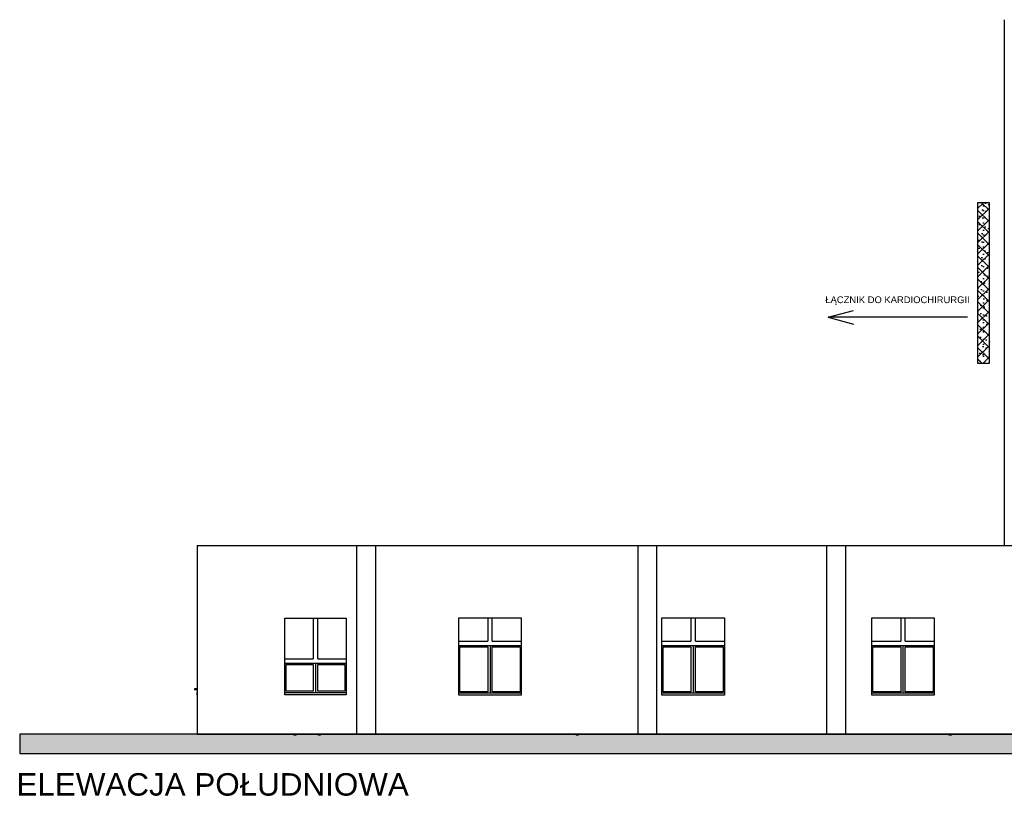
# Model space of a CAD drawing. Header units: millimetres. Extents: x -175445 to -20415, y -559200 to 231527.
# Tile 7 of 256: x -136607 to -114693, y -437880 to -420532. Entities that reach past the tile are written whole.
import ezdxf

# ---------------------------------------------------------------- set-up
doc = ezdxf.new("R2010")
doc.units = ezdxf.units.MM
doc.header["$MEASUREMENT"] = 0
for name, color, linetype in [('Linia', 7, 'Continuous'), ('Polilinia', 7, 'Continuous'), ('Tekst', 7, 'Continuous'), ('Wypełnienie', 7, 'Continuous')]:
    doc.layers.add(name, color=color, linetype=linetype)
doc.styles.add('Times new roman', font='txt')

msp = doc.modelspace()

# ---------------------------------------------------------------- hatches: boundary and pattern name
at = {"layer": 'Wypełnienie', "linetype": 'Continuous'}
h = msp.add_hatch(dxfattribs=at)
h.set_pattern_fill('Płytki_okładzinowe', color=256, style=0, pattern_type=2)
h.set_pattern_definition([(45, (-304570.13, -451097.39), (-127.27922, 127.27922), []), (135, (-304570.13, -451097.39), (127.27922, 127.27922), []), (90, (-304697.41, -450970.11), (-162, 0), [0, -108, 0, -162]), (155, (-304570.13, -450842.83), (68.46416, 146.82186), [0, -79.2, 0, -136.8])])
h.paths.add_polyline_path([(-115025.878, -424604.242), (-115287.162, -424604.242), (-115287.162, -428175.122), (-115025.878, -428175.122)])
msp.add_hatch(color=256, dxfattribs=at).paths.add_polyline_path([(-81370.094, -436432.102), (-136606.922, -436432.102), (-136606.922, -436860.399), (-81370.094, -436860.399)])

# ---------------------------------------------------------------- linework, layer by layer
at = {"layer": 'Linia'}
for p, q in [((-114693.385, -420532.102), (-114693.385, -424432.102)), ((-114693.385, -424432.102), (-114693.385, -428332.102)), ((-114693.385, -428332.102), (-114693.385, -432232.102)), ((-132653.385, -432232.102), (-132653.385, -436432.102)), ((-132653.385, -432232.102), (-129103.385, -432232.102)), ((-129103.385, -432232.102), (-128683.385, -432232.102)), ((-129103.385, -436432.102), (-129103.385, -432232.102)), ((-128683.385, -432232.102), (-122843.385, -432232.102)), ((-128683.385, -436432.102), (-128683.385, -432232.102)), ((-122843.385, -432232.102), (-122423.385, -432232.102)), ((-122843.385, -436432.102), (-122843.385, -432232.102)), ((-122423.385, -432232.102), (-118643.385, -432232.102)), ((-122423.385, -436432.102), (-122423.385, -432232.102)), ((-118643.385, -432232.102), (-118223.385, -432232.102)), ((-118643.385, -436432.102), (-118643.385, -432232.102)), ((-118223.385, -432232.102), (-115703.385, -432232.102)), ((-118223.385, -436432.102), (-118223.385, -432232.102)), ((-115703.385, -432232.102), (-113533.404, -432232.102)), ((-130703.385, -435552.102), (-130703.385, -433852.102)), ((-130703.385, -433852.102), (-129343.385, -433852.102)), ((-130073.385, -433852.102), (-130073.385, -434757.102)), ((-129973.385, -434757.102), (-129973.385, -433852.102)), ((-129343.385, -433852.102), (-129343.385, -435552.102)), ((-126833.385, -433842.102), (-125443.385, -433842.102)), ((-126833.385, -435562.102), (-126833.385, -433842.102)), ((-126188.385, -433842.102), (-126188.385, -434362.102)), ((-126088.385, -434362.102), (-126088.385, -433842.102)), ((-125443.385, -433842.102), (-125443.385, -435562.102)), ((-122313.385, -433842.102), (-120923.385, -433842.102)), ((-122313.385, -435562.102), (-122313.385, -433842.102)), ((-121668.385, -433842.102), (-121668.385, -434362.102)), ((-121568.385, -434362.102), (-121568.385, -433842.102)), ((-120923.385, -433842.102), (-120923.385, -435562.102)), ((-117643.385, -435562.102), (-117643.385, -433842.102)), ((-117643.385, -433842.102), (-116253.385, -433842.102)), ((-116998.385, -433842.102), (-116998.385, -434362.102)), ((-116898.385, -434362.102), (-116898.385, -433842.102)), ((-116253.385, -433842.102), (-116253.385, -435562.102)), ((-126833.385, -434362.102), (-126188.385, -434362.102)), ((-125443.385, -434462.102), (-126833.385, -434462.102)), ((-126808.385, -435487.102), (-126808.385, -434487.102)), ((-126808.385, -434487.102), (-126188.385, -434487.102)), ((-126188.385, -434487.102), (-126188.385, -435487.102)), ((-126138.385, -434462.102), (-126138.385, -434487.102)), ((-126138.385, -434487.102), (-126138.385, -435487.102)), ((-126088.385, -434362.102), (-125443.385, -434362.102)), ((-126088.385, -435487.102), (-126088.385, -434487.102)), ((-126088.385, -434487.102), (-125468.385, -434487.102)), ((-125468.385, -434487.102), (-125468.385, -435487.102)), ((-122313.385, -434362.102), (-121668.385, -434362.102)), ((-120923.385, -434462.102), (-122313.385, -434462.102)), ((-122288.385, -435487.102), (-122288.385, -434487.102)), ((-122288.385, -434487.102), (-121668.385, -434487.102)), ((-121668.385, -434487.102), (-121668.385, -435487.102)), ((-121618.385, -434462.102), (-121618.385, -434487.102)), ((-121618.385, -434487.102), (-121618.385, -435487.102)), ((-121568.385, -434362.102), (-120923.385, -434362.102)), ((-121568.385, -435487.102), (-121568.385, -434487.102)), ((-121568.385, -434487.102), (-120948.385, -434487.102)), ((-120948.385, -434487.102), (-120948.385, -435487.102)), ((-117643.385, -434362.102), (-116998.385, -434362.102)), ((-116253.385, -434462.102), (-117643.385, -434462.102)), ((-117618.385, -435487.102), (-117618.385, -434487.102)), ((-117618.385, -434487.102), (-116998.385, -434487.102)), ((-116998.385, -434487.102), (-116998.385, -435487.102)), ((-116948.385, -434462.102), (-116948.385, -434487.102)), ((-116948.385, -434487.102), (-116948.385, -435487.102)), ((-116898.385, -434362.102), (-116253.385, -434362.102)), ((-116898.385, -435487.102), (-116898.385, -434487.102)), ((-116898.385, -434487.102), (-116278.385, -434487.102)), ((-116278.385, -434487.102), (-116278.385, -435487.102)), ((-130703.385, -434757.102), (-130073.385, -434757.102)), ((-129973.385, -434757.102), (-129343.385, -434757.102)), ((-129343.385, -434857.102), (-130703.385, -434857.102)), ((-130678.385, -435477.102), (-130678.385, -434882.102)), ((-130678.385, -434882.102), (-130073.385, -434882.102)), ((-130073.385, -434882.102), (-130073.385, -435477.102)), ((-130023.385, -434857.102), (-130023.385, -434882.102)), ((-130023.385, -434882.102), (-130023.385, -435477.102)), ((-129973.385, -435477.102), (-129973.385, -434882.102)), ((-129973.385, -434882.102), (-129368.385, -434882.102)), ((-129368.385, -434882.102), (-129368.385, -435477.102)), ((-132708.385, -435422.102), (-132715.456, -435425.031)), ((-132707.243, -435422.102), (-132708.385, -435422.102)), ((-132703.991, -435422.102), (-132707.243, -435422.102)), ((-132699.125, -435422.102), (-132703.991, -435422.102)), ((-132693.385, -435422.102), (-132699.125, -435422.102)), ((-132663.385, -435422.102), (-132693.385, -435422.102)), ((-132663.385, -435405.102), (-132663.385, -435408.719)), ((-132663.385, -435405.102), (-132663.285, -435405.102)), ((-132663.385, -435408.719), (-132663.385, -435418.602)), ((-132663.385, -435418.602), (-132663.385, -435432.102)), ((-132663.285, -435405.102), (-132653.485, -435405.102)), ((-132653.485, -435405.102), (-132653.385, -435405.102)), ((-132715.456, -435425.031), (-132718.385, -435432.102)), ((-132718.385, -435432.102), (-132715.456, -435439.173)), ((-132713.904, -435425.031), (-132716.663, -435432.102)), ((-132716.663, -435432.102), (-132713.904, -435439.173)), ((-132715.456, -435439.173), (-132708.385, -435442.102)), ((-132709.089, -435425.031), (-132711.201, -435432.102)), ((-132711.201, -435432.102), (-132709.089, -435439.173)), ((-132707.243, -435442.102), (-132708.385, -435442.102)), ((-132703.991, -435442.102), (-132707.243, -435442.102)), ((-132699.125, -435442.102), (-132703.991, -435442.102)), ((-132701.884, -435425.031), (-132703.027, -435432.102)), ((-132703.027, -435432.102), (-132701.884, -435439.173)), ((-132693.385, -435442.102), (-132699.125, -435442.102)), ((-132663.385, -435442.102), (-132693.385, -435442.102)), ((-132663.385, -435432.102), (-132663.385, -435445.602)), ((-132663.385, -435445.602), (-132663.385, -435455.484)), ((-132663.385, -435455.484), (-132663.385, -435459.102)), ((-132663.385, -435459.102), (-132663.285, -435459.102)), ((-132663.385, -435505.102), (-132663.385, -435508.719)), ((-132663.385, -435505.102), (-132663.285, -435505.102)), ((-132663.385, -435508.719), (-132663.385, -435518.602)), ((-132663.385, -435518.602), (-132663.385, -435532.102)), ((-132663.385, -435532.102), (-132663.385, -435545.602)), ((-132663.385, -435545.602), (-132663.385, -435555.484)), ((-132663.385, -435555.484), (-132663.385, -435559.102)), ((-132663.385, -435559.102), (-132663.285, -435559.102)), ((-132663.285, -435459.102), (-132653.485, -435459.102)), ((-132663.285, -435505.102), (-132653.485, -435505.102)), ((-132663.285, -435559.102), (-132653.485, -435559.102)), ((-132653.485, -435459.102), (-132653.385, -435459.102)), ((-132653.485, -435505.102), (-132653.385, -435505.102)), ((-132653.485, -435559.102), (-132653.385, -435559.102)), ((-130703.385, -435502.102), (-129343.385, -435502.102)), ((-129343.385, -435552.102), (-130703.385, -435552.102)), ((-130073.385, -435477.102), (-130678.385, -435477.102)), ((-130023.385, -435477.102), (-130023.385, -435502.102)), ((-129368.385, -435477.102), (-129973.385, -435477.102)), ((-126833.385, -435512.102), (-125443.385, -435512.102)), ((-125443.385, -435562.102), (-126833.385, -435562.102)), ((-126188.385, -435487.102), (-126808.385, -435487.102)), ((-126138.385, -435487.102), (-126138.385, -435512.102)), ((-125468.385, -435487.102), (-126088.385, -435487.102)), ((-122313.385, -435512.102), (-120923.385, -435512.102)), ((-120923.385, -435562.102), (-122313.385, -435562.102)), ((-121668.385, -435487.102), (-122288.385, -435487.102)), ((-121618.385, -435487.102), (-121618.385, -435512.102)), ((-120948.385, -435487.102), (-121568.385, -435487.102)), ((-117643.385, -435512.102), (-116253.385, -435512.102)), ((-116253.385, -435562.102), (-117643.385, -435562.102)), ((-116998.385, -435487.102), (-117618.385, -435487.102)), ((-116948.385, -435487.102), (-116948.385, -435512.102)), ((-116278.385, -435487.102), (-116898.385, -435487.102)), ((-132653.385, -436432.102), (-129103.385, -436432.102)), ((-129103.385, -436432.102), (-128683.385, -436432.102)), ((-128683.385, -436432.102), (-122843.385, -436432.102)), ((-122843.385, -436432.102), (-122423.385, -436432.102)), ((-122423.385, -436432.102), (-118643.385, -436432.102)), ((-118643.385, -436432.102), (-118223.385, -436432.102)), ((-118223.385, -436432.102), (-115703.385, -436432.102)), ((-115703.385, -436432.102), (-113533.404, -436432.102))]:
    msp.add_line(p, q, dxfattribs=at)
at = {"layer": 'Linia', "color": 8, "lineweight": 5}
for p, q in [((-130505.385, -436432.102), (-130505.385, -436452.102)), ((-130504.465, -436452.102), (-130505.385, -436452.102)), ((-130501.767, -436452.102), (-130504.465, -436452.102)), ((-130497.477, -436452.102), (-130501.767, -436452.102)), ((-130491.885, -436452.102), (-130497.477, -436452.102)), ((-130485.373, -436452.102), (-130491.885, -436452.102)), ((-130478.385, -436452.102), (-130485.373, -436452.102)), ((-130471.397, -436452.102), (-130478.385, -436452.102)), ((-130464.885, -436452.102), (-130471.397, -436452.102)), ((-130459.293, -436452.102), (-130464.885, -436452.102)), ((-130455.002, -436452.102), (-130459.293, -436452.102)), ((-130452.305, -436452.102), (-130455.002, -436452.102)), ((-130451.385, -436452.102), (-130452.305, -436452.102)), ((-130451.385, -436432.102), (-130451.385, -436452.102)), ((-129965.385, -436432.102), (-129965.385, -436452.102)), ((-129964.465, -436452.102), (-129965.385, -436452.102)), ((-129961.767, -436452.102), (-129964.465, -436452.102)), ((-129957.477, -436452.102), (-129961.767, -436452.102)), ((-129951.885, -436452.102), (-129957.477, -436452.102)), ((-129945.373, -436452.102), (-129951.885, -436452.102)), ((-129938.385, -436452.102), (-129945.373, -436452.102)), ((-129931.397, -436452.102), (-129938.385, -436452.102)), ((-129924.885, -436452.102), (-129931.397, -436452.102)), ((-129919.293, -436452.102), (-129924.885, -436452.102)), ((-129915.002, -436452.102), (-129919.293, -436452.102)), ((-129912.305, -436452.102), (-129915.002, -436452.102)), ((-129911.385, -436452.102), (-129912.305, -436452.102)), ((-129911.385, -436432.102), (-129911.385, -436452.102)), ((-124225.385, -436432.102), (-124225.385, -436452.102)), ((-124224.465, -436452.102), (-124225.385, -436452.102)), ((-124221.767, -436452.102), (-124224.465, -436452.102)), ((-124217.477, -436452.102), (-124221.767, -436452.102)), ((-124211.885, -436452.102), (-124217.477, -436452.102)), ((-124205.373, -436452.102), (-124211.885, -436452.102)), ((-124198.385, -436452.102), (-124205.373, -436452.102)), ((-124191.397, -436452.102), (-124198.385, -436452.102)), ((-124184.885, -436452.102), (-124191.397, -436452.102)), ((-124179.293, -436452.102), (-124184.885, -436452.102)), ((-124175.002, -436452.102), (-124179.293, -436452.102)), ((-124172.305, -436452.102), (-124175.002, -436452.102)), ((-124171.385, -436452.102), (-124172.305, -436452.102)), ((-124171.385, -436432.102), (-124171.385, -436452.102)), ((-115925.385, -436432.102), (-115925.385, -436452.102)), ((-115924.465, -436452.102), (-115925.385, -436452.102)), ((-115921.767, -436452.102), (-115924.465, -436452.102)), ((-115917.477, -436452.102), (-115921.767, -436452.102)), ((-115911.885, -436452.102), (-115917.477, -436452.102)), ((-115905.373, -436452.102), (-115911.885, -436452.102)), ((-115898.385, -436452.102), (-115905.373, -436452.102)), ((-115891.397, -436452.102), (-115898.385, -436452.102)), ((-115884.885, -436452.102), (-115891.397, -436452.102)), ((-115879.293, -436452.102), (-115884.885, -436452.102)), ((-115875.002, -436452.102), (-115879.293, -436452.102)), ((-115872.305, -436452.102), (-115875.002, -436452.102)), ((-115871.385, -436452.102), (-115872.305, -436452.102)), ((-115871.385, -436432.102), (-115871.385, -436452.102))]:
    msp.add_line(p, q, dxfattribs=at)
at = {"layer": 'Polilinia'}
for q in [(-118050.953, -427004.828), (-118050.953, -427304.828)]:
    msp.add_line((-118610.761, -427154.828), q, dxfattribs=at)
at = {"layer": 'Polilinia', "flags": 128}
msp.add_lwpolyline([(-115511.68, -427154.828), (-118610.761, -427154.828)], dxfattribs=at)
at = {"layer": 'Wypełnienie', "flags": 128}
for points in [[(-115025.878, -424604.242), (-115287.162, -424604.242), (-115287.162, -428175.122), (-115025.878, -428175.122)], [(-81370.094, -436432.102), (-136606.922, -436432.102), (-136606.922, -436860.399), (-81370.094, -436860.399)]]:
    msp.add_lwpolyline(points, close=True, dxfattribs=at)

# ---------------------------------------------------------------- texts
at = {"layer": 'Tekst', "insert": (-117070.453, -426688.981), "char_height": 150, "attachment_point": 2, "style": 'Times new roman'}
msp.add_mtext('\\A1;{\\fArial|b0|i0|c0|p38;ŁĄCZNIK DO KARDIOCHIRURGII}', dxfattribs=at)
at = {"layer": 'Tekst', "insert": (-132312.536, -437297.856), "char_height": 500, "width": 22846.47213, "attachment_point": 2, "line_spacing_factor": 0.923713, "style": 'Times new roman'}
msp.add_mtext('{\\A1;\\fArial|b0|i0|c0|p34;ELEWACJA POŁUDNIOWA}', dxfattribs=at)

doc.saveas('drawing.dxf')
